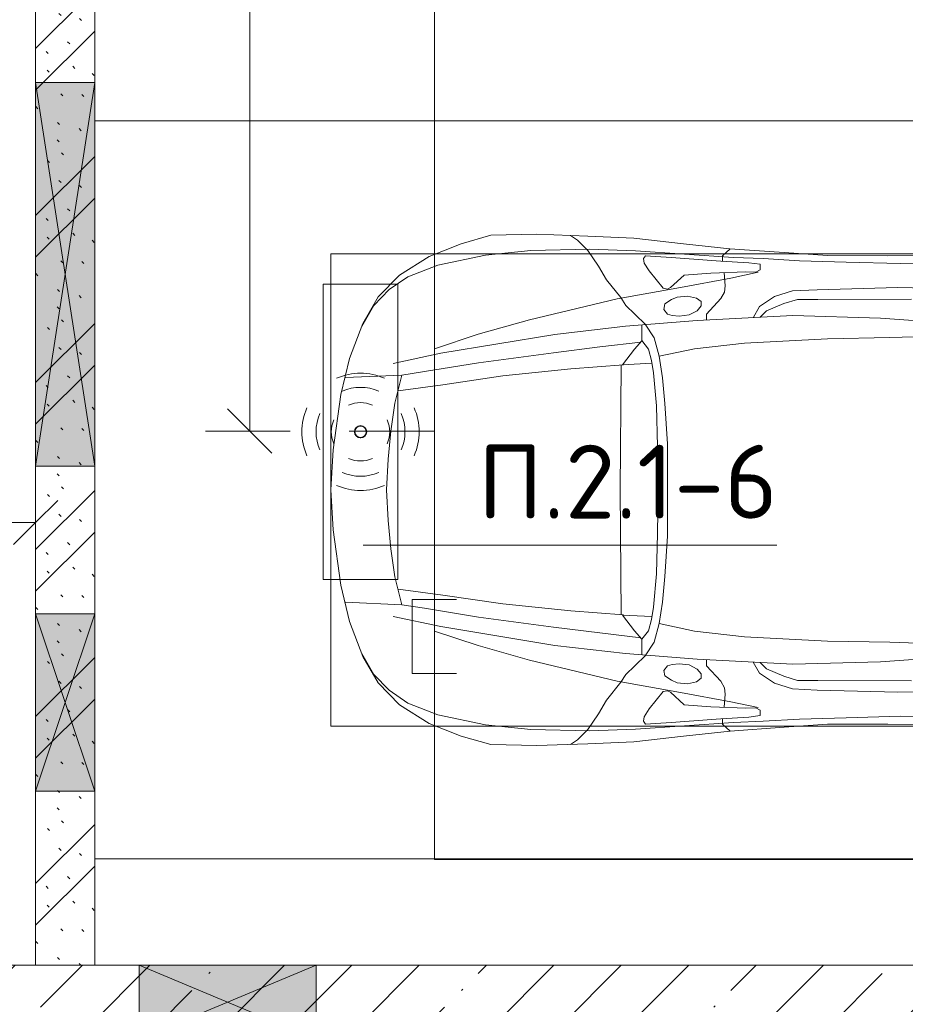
# Model space of a CAD drawing. Header units: millimetres. Extents: x -32229 to 170644, y -13689 to 125138.
# Tile 165 of 256: x 37281 to 40280, y 97808 to 101143. Entities that reach past the tile are written whole.
import ezdxf

# ---------------------------------------------------------------- set-up
doc = ezdxf.new("R2010")
doc.units = ezdxf.units.MM
for name, color, linetype, lineweight in [('A-ANNO-DIMS', 7, 'Continuous', 9), ('A-ANNO-DIMS-200', 7, 'Continuous', 9), ('A-ANNO-NOTE', 7, 'Continuous', 18), ('A-DETL-GENF', 7, 'Continuous', 18), ('A-DETL-THIN', 7, 'Continuous', 9), ('A-GLAZ', 7, 'Continuous', 18), ('A-WALL', 7, 'Continuous', 18), ('A-WALL-PATT', 7, 'Continuous', 40), ('C-PRKG', 7, 'Continuous', 18), ('G-ANNO-TEXT', 7, 'Continuous', 9), ('I-WALL', 7, 'Continuous', 18)]:
    doc.layers.add(name, color=color, linetype=linetype, lineweight=lineweight)
doc.layers.add('A-DETL', color=7, linetype='Continuous', lineweight=9, true_color=0x00a600)
doc.styles.add('GOST Common_6', font='GOST_Common.ttf', dxfattribs={"width": 0.9, "height": 250})
doc.styles.add('ISOCPEUR', font='isocpeur.ttf', dxfattribs={"height": 250})
doc.dimstyles.new('ГОСТ_2_5_мм2', dxfattribs={"dimscale": 304.8, "dimtxt": 251.428749, "dimasz": 0.492126, "dimexe": 0.492126, "dimexo": 0.656168, "dimgap": 0.098425, "dimtad": 1, "dimdec": 0, "dimdsep": 46, "dimtxsty": 'GOST Common_6', "dimblk1": 'OBLIQUE', "dimblk2": 'OBLIQUE', "dimsah": 1, "dimcen": 0.09, "dimazin": 2, "dimtfac": 1, "dimtdec": 4, "dimtix": 1, "dimtmove": 0, "dimatfit": 3, "dimfxl": 1, "dimtvp": 1, "dimtolj": 1, "dimtzin": 0, "dimarcsym": 2})
doc.dimstyles.new('ГОСТ_2_5_мм2_1', dxfattribs={"dimscale": 304.8, "dimtxt": 251.428749, "dimasz": 0.492126, "dimexe": 0.492126, "dimexo": 0.656168, "dimgap": 0.098425, "dimtad": 1, "dimdec": 0, "dimdsep": 46, "dimtxsty": 'GOST Common_6', "dimblk1": 'OBLIQUE', "dimblk2": 'OBLIQUE', "dimsah": 1, "dimcen": 0.09, "dimazin": 2, "dimtfac": 1, "dimtdec": 4, "dimtix": 1, "dimtmove": 0, "dimatfit": 3, "dimfxl": 1, "dimtvp": 1, "dimtolj": 1, "dimtzin": 0, "dimarcsym": 2})

# ---------------------------------------------------------------- blocks, each defined once
blk = doc.blocks.new('АР_Машиноместо - 4900x2400_М__5300х2500_-V21--01 ЭО')
at = {"layer": 'A-DETL-GENF', "color": 254, "lineweight": 13, "true_color": 0xd4d4d4}
for p, q in [((483.3, -2571.4), (478, -2290)), ((570.6, -2291.4), (564.4, -2580.5)), ((1929.4, -2291.4), (1935.6, -2580.5)), ((2016.7, -2571.4), (2022, -2290)), ((728.4, -2415.7), (733.8, -2606.7)), ((1771.6, -2415.7), (1766.2, -2606.7)), ((477.8, -2754.7), (483.3, -2571.4)), ((564.4, -2580.5), (571.6, -2853.3)), ((1935.6, -2580.5), (1928.4, -2853.3)), ((2022.2, -2754.7), (2016.7, -2571.4)), ((733.8, -2606.7), (737.8, -2818.3)), ((1766.2, -2606.7), (1762.2, -2818.3)), ((473.9, -2913.7), (477.8, -2754.7)), ((2026.1, -2913.7), (2022.2, -2754.7)), ((737.8, -2818.3), (752.8, -3099)), ((1762.2, -2818.3), (1747.2, -3099)), ((571.6, -2853.3), (575.7, -2937.4)), ((1928.4, -2853.3), (1924.3, -2937.4)), ((466.3, -3036.3), (473.9, -2913.7)), ((2033.7, -3036.3), (2026.1, -2913.7)), ((575.7, -2937.4), (595.2, -2997.9)), ((1924.3, -2937.4), (1904.8, -2997.9)), ((595.2, -2997.9), (629, -3048.1)), ((1904.8, -2997.9), (1871, -3048.1)), ((462, -3136.6), (466.3, -3036.3)), ((512.5, -3053.2), (532.7, -3145.9)), ((629, -3048.1), (666.7, -3069.7)), ((1871, -3048.1), (1833.3, -3069.7)), ((1987.5, -3053.2), (1967.3, -3145.9)), ((2038, -3136.6), (2033.7, -3036.3)), ((752.8, -3099), (771.7, -3268.5)), ((1747.2, -3099), (1728.3, -3268.5)), ((439.5, -3468.5), (462, -3136.6)), ((532.7, -3145.9), (564, -3316.2)), ((1967.3, -3145.9), (1936, -3316.2)), ((2060.5, -3468.5), (2038, -3136.6)), ((771.7, -3268.5), (797.1, -3388.2)), ((1728.3, -3268.5), (1702.9, -3388.2)), ((564, -3316.2), (602.3, -3530.2)), ((1936, -3316.2), (1897.7, -3530.2)), ((957.1, -3368.9), (870, -3377.1)), ((1093.5, -3360.7), (957.1, -3368.9)), ((1250, -3360.7), (1093.5, -3360.7)), ((1250, -3360.7), (1406.5, -3360.7)), ((1406.5, -3360.7), (1542.9, -3368.9)), ((1542.9, -3368.9), (1630, -3377.1)), ((797.1, -3388.2), (734.6, -3405.8)), ((870, -3377.1), (797.1, -3388.2)), ((1630, -3377.1), (1702.9, -3388.2)), ((1702.9, -3388.2), (1765.4, -3405.8)), ((734.6, -3405.8), (688.5, -3435.5)), ((1765.4, -3405.8), (1811.5, -3435.5)), ((434.2, -3623.7), (439.5, -3468.5)), ((749.1, -3450.8), (765.5, -3589.1)), ((1750.9, -3450.8), (1734.5, -3589.1)), ((2065.8, -3623.7), (2060.5, -3468.5)), ((602.3, -3530.2), (673.6, -3827.1)), ((695.7, -3502.8), (723.2, -3741.5)), ((1804.3, -3502.8), (1776.8, -3741.5)), ((1897.7, -3530.2), (1826.4, -3827.1)), ((765.5, -3589.1), (785.7, -3746.6)), ((1734.5, -3589.1), (1714.3, -3746.6)), ((438.6, -3823.4), (434.2, -3623.7)), ((2061.4, -3823.4), (2065.8, -3623.7)), ((723.2, -3741.5), (786.9, -4128.3)), ((785.7, -3746.6), (819.4, -4000.8)), ((1714.3, -3746.6), (1680.6, -4000.8)), ((1776.8, -3741.5), (1713.1, -4128.3)), ((454.7, -3976.8), (438.6, -3823.4)), ((673.6, -3827.1), (722.7, -4001.8)), ((1826.4, -3827.1), (1777.3, -4001.8)), ((2045.3, -3976.8), (2061.4, -3823.4)), ((488.6, -4138.1), (454.7, -3976.8)), ((722.7, -4001.8), (771.7, -4149.8)), ((819.4, -4000.8), (849, -4182.8)), ((1680.6, -4000.8), (1651, -4182.8)), ((1777.3, -4001.8), (1728.3, -4149.8)), ((2011.4, -4138.1), (2045.3, -3976.8)), ((786.9, -4128.3), (821.1, -4289.8)), ((1713.1, -4128.3), (1678.9, -4289.8)), ((527.8, -4239.8), (488.6, -4138.1)), ((1972.2, -4239.8), (2011.4, -4138.1)), ((849, -4182.8), (861.2, -4260.3)), ((1651, -4182.8), (1638.8, -4260.3)), ((571.5, -4303.1), (527.8, -4239.8)), ((1928.5, -4303.1), (1972.2, -4239.8)), ((625, -4354.8), (571.5, -4303.1)), ((1875, -4354.8), (1928.5, -4303.1)), ((696.3, -4395.8), (625, -4354.8)), ((1803.7, -4395.8), (1875, -4354.8))]:
    blk.add_line(p, q, dxfattribs=at)
at = {"layer": 'A-DETL-GENF', "color": 253, "lineweight": 13, "true_color": 0xaaaaaa}
for p, q in [((456.8, -2613.6), (454.5, -2423.6)), ((684.8, -2406.5), (667.8, -2638.3)), ((1815.2, -2406.5), (1832.2, -2638.3)), ((2043.2, -2613.6), (2045.5, -2423.6)), ((604.4, -2850.8), (603.5, -2534.3)), ((1895.6, -2850.8), (1896.5, -2534.3)), ((456.1, -2818.3), (456.8, -2613.6)), ((2043.9, -2818.3), (2043.2, -2613.6)), ((667.8, -2638.3), (659.3, -2936)), ((1832.2, -2638.3), (1840.7, -2936)), ((446, -2964.8), (456.1, -2818.3)), ((2054, -2964.8), (2043.9, -2818.3)), ((604.4, -2919.4), (604.4, -2850.8)), ((1895.6, -2919.4), (1895.6, -2850.8)), ((618.7, -2966.7), (604.4, -2919.4)), ((1881.3, -2966.7), (1895.6, -2919.4)), ((432.8, -3149.3), (446, -2964.8)), ((643.6, -3024.6), (618.7, -2966.7)), ((659.3, -2936), (676.4, -3260.1)), ((1840.7, -2936), (1823.6, -3260.1)), ((1856.4, -3024.6), (1881.3, -2966.7)), ((2067.2, -3149.3), (2054, -2964.8)), ((665.1, -3046.1), (643.6, -3024.6)), ((1834.9, -3046.1), (1856.4, -3024.6)), ((485.6, -3046.1), (480.8, -3085)), ((504.5, -3046.6), (485.6, -3046.1)), ((512.2, -3061.4), (504.5, -3046.6)), ((510.9, -3094.6), (512.2, -3061.4)), ((1987.8, -3061.4), (1995.5, -3046.6)), ((1989.1, -3094.6), (1987.8, -3061.4)), ((1995.5, -3046.6), (2014.4, -3046.1)), ((2014.4, -3046.1), (2019.2, -3085)), ((480.8, -3085), (474.8, -3179.9)), ((515.3, -3213.7), (510.9, -3094.6)), ((1984.7, -3213.7), (1989.1, -3094.6)), ((2019.2, -3085), (2025.2, -3179.9)), ((415.7, -3305.9), (432.8, -3149.3)), ((456.9, -3174.2), (432.9, -3148.3)), ((558.4, -3165.4), (513.6, -3168)), ((579.5, -3167.7), (558.4, -3165.4)), ((601.7, -3179.4), (579.5, -3167.7)), ((1898.3, -3179.4), (1920.5, -3167.7)), ((1920.5, -3167.7), (1941.6, -3165.4)), ((1941.6, -3165.4), (1986.4, -3168)), ((2043.1, -3174.2), (2067.1, -3148.3)), ((2084.3, -3305.9), (2067.1, -3148.3)), ((475.2, -3173.5), (456.9, -3174.2)), ((474.8, -3179.9), (462.2, -3347.3)), ((654.5, -3228.1), (601.7, -3179.4)), ((1845.5, -3228.1), (1898.3, -3179.4)), ((2024.8, -3173.5), (2043.1, -3174.2)), ((2025.2, -3179.9), (2037.8, -3347.3)), ((522.2, -3303.2), (515.3, -3213.7)), ((674.6, -3227.6), (654.5, -3228.1)), ((1825.4, -3227.6), (1845.5, -3228.1)), ((1977.8, -3303.2), (1984.7, -3213.7)), ((599.8, -3262.3), (593.6, -3292.5)), ((612.1, -3245.7), (599.8, -3262.3)), ((626.8, -3246.1), (612.1, -3245.7)), ((643.2, -3259.9), (626.8, -3246.1)), ((657.2, -3286.3), (643.2, -3259.9)), ((676.4, -3260.1), (695.7, -3502.8)), ((1823.6, -3260.1), (1804.3, -3502.8)), ((1842.8, -3286.3), (1856.8, -3259.9)), ((1856.8, -3259.9), (1873.2, -3246.1)), ((1873.2, -3246.1), (1887.9, -3245.7)), ((1887.9, -3245.7), (1900.2, -3262.3)), ((1900.2, -3262.3), (1906.4, -3292.5)), ((593.6, -3292.5), (597.1, -3327.4)), ((661.1, -3321.2), (657.2, -3286.3)), ((1838.9, -3321.2), (1842.8, -3286.3)), ((1906.4, -3292.5), (1902.9, -3327.4)), ((397.1, -3474.2), (415.7, -3305.9)), ((564.6, -3349.7), (522.2, -3303.2)), ((597.1, -3327.4), (605.2, -3346.8)), ((658.7, -3344.5), (661.1, -3321.2)), ((1841.3, -3344.5), (1838.9, -3321.2)), ((1902.9, -3327.4), (1894.8, -3346.8)), ((1935.4, -3349.7), (1977.8, -3303.2)), ((2102.9, -3474.2), (2084.3, -3305.9)), ((462.2, -3347.3), (456.6, -3434.5)), ((569.7, -3360.7), (564.6, -3349.7)), ((566.8, -3375.1), (569.7, -3360.7)), ((605.2, -3346.8), (620, -3369.3)), ((638.7, -3372.5), (654.1, -3360.7)), ((654.1, -3360.7), (658.7, -3344.5)), ((1845.9, -3360.7), (1841.3, -3344.5)), ((1861.3, -3372.5), (1845.9, -3360.7)), ((1894.8, -3346.8), (1880, -3369.3)), ((1930.3, -3360.7), (1935.4, -3349.7)), ((1933.2, -3375.1), (1930.3, -3360.7)), ((2037.8, -3347.3), (2043.4, -3434.5)), ((508, -3422.8), (566.8, -3375.1)), ((620, -3369.3), (638.7, -3372.5)), ((965.3, -3397.8), (853.3, -3407.2)), ((1102.5, -3394.3), (965.3, -3397.8)), ((1250, -3391.3), (1102.5, -3394.3)), ((1250, -3391.3), (1397.5, -3394.3)), ((1397.5, -3394.3), (1534.7, -3397.8)), ((1534.7, -3397.8), (1646.7, -3407.2)), ((1880, -3369.3), (1861.3, -3372.5)), ((1992, -3422.8), (1933.2, -3375.1)), ((456.6, -3434.5), (466.2, -3441.1)), ((481.5, -3439.1), (508, -3422.8)), ((690.2, -3433.7), (654.7, -3470.4)), ((773, -3424.2), (744.1, -3447.2)), ((811.1, -3414.8), (773, -3424.2)), ((853.3, -3407.2), (811.1, -3414.8)), ((825.6, -3512.1), (821, -3413)), ((1646.7, -3407.2), (1688.9, -3414.8)), ((1674.4, -3512.1), (1679, -3413)), ((1688.9, -3414.8), (1727, -3424.2)), ((1727, -3424.2), (1755.7, -3447)), ((1809.8, -3433.7), (1845.3, -3470.4)), ((2018.5, -3439.1), (1992, -3422.8)), ((2043.4, -3434.5), (2033.8, -3441.1)), ((466.2, -3441.1), (481.5, -3439.1)), ((744.1, -3447.2), (691.3, -3447.2)), ((744.3, -3447), (773.2, -3472.4)), ((1755.7, -3447), (1726.8, -3472.4)), ((1755.7, -3447.2), (1808.7, -3447.2)), ((2033.8, -3441.1), (2018.5, -3439.1)), ((390.2, -3630), (397.1, -3474.2)), ((624.9, -3501.2), (598.3, -3518.6)), ((654.7, -3470.4), (624.9, -3501.2)), ((773.2, -3472.4), (825.6, -3512.1)), ((1726.8, -3472.4), (1674.4, -3512.1)), ((1845.3, -3470.4), (1875.1, -3501.2)), ((1875.1, -3501.2), (1901.7, -3518.6)), ((2109.8, -3630), (2102.9, -3474.2)), ((598.3, -3518.6), (537.9, -3567)), ((840.1, -3687.8), (826.6, -3509.6)), ((1250, -3520.1), (827.2, -3517.2)), ((1250, -3520.1), (1672.8, -3517.2)), ((1659.9, -3687.8), (1673.4, -3509.6)), ((1901.7, -3518.6), (1962.1, -3567)), ((537.9, -3567), (491.4, -3594.2)), ((1962.1, -3567), (2008.6, -3594.2)), ((491.4, -3594.2), (438.6, -3629.8)), ((2008.6, -3594.2), (2061.4, -3629.8)), ((384, -3802.9), (390.2, -3630)), ((438.6, -3629.8), (403.8, -3665.5)), ((2061.4, -3629.8), (2096.2, -3665.5)), ((2116, -3802.9), (2109.8, -3630)), ((403.8, -3665.5), (388.1, -3688.4)), ((2096.2, -3665.5), (2111.9, -3688.4)), ((863.9, -3917.5), (840.1, -3687.8)), ((1636.1, -3917.5), (1659.9, -3687.8)), ((387.4, -3958.4), (384, -3802.9)), ((2112.6, -3958.4), (2116, -3802.9)), ((893.6, -4121.6), (863.9, -3917.5)), ((1606.4, -4121.6), (1636.1, -3917.5)), ((416.4, -4059.2), (387.4, -3958.4)), ((2083.6, -4059.2), (2112.6, -3958.4)), ((458.6, -4167), (416.4, -4059.2)), ((2041.4, -4167), (2083.6, -4059.2)), ((914, -4272.5), (893.6, -4121.6)), ((1586, -4272.5), (1606.4, -4121.6)), ((522.5, -4267.9), (458.6, -4167)), ((1977.5, -4267.9), (2041.4, -4167)), ((596.3, -4340.6), (522.5, -4267.9)), ((955.5, -4283.9), (861, -4259.4)), ((861.2, -4260.3), (869.3, -4451.1)), ((1544.5, -4283.9), (1639, -4259.4)), ((1638.8, -4260.3), (1630.7, -4451.1)), ((1903.7, -4340.6), (1977.5, -4267.9)), ((1050.4, -4297.3), (955.5, -4283.9)), ((1146, -4306.7), (1050.4, -4297.3)), ((1354, -4306.7), (1449.6, -4297.3)), ((1449.6, -4297.3), (1544.5, -4283.9)), ((1250, -4312), (1146, -4306.7)), ((1250, -4312), (1354, -4306.7)), ((686, -4391.6), (596.3, -4340.6)), ((1814, -4391.6), (1903.7, -4340.6)), ((804.4, -4436.7), (686, -4391.6)), ((1695.6, -4436.7), (1814, -4391.6)), ((927, -4466.6), (804.4, -4436.7)), ((1114.6, -4493), (927, -4466.6)), ((1385.4, -4493), (1573, -4466.6)), ((1573, -4466.6), (1695.6, -4436.7)), ((1250, -4500), (1114.6, -4493)), ((1250, -4500), (1385.4, -4493))]:
    blk.add_line(p, q, dxfattribs=at)
at = {"layer": 'C-PRKG', "color": 253, "lineweight": 13, "true_color": 0xaaaaaa}
for p, q in [((0, 0), (0, -5300)), ((2500, 0), (2500, -5300)), ((450, -800), (450, -4500)), ((2050, -800), (2050, -4500)), ((450, -4500), (2050, -4500))]:
    blk.add_line(p, q, dxfattribs=at)
blk = doc.blocks.new('АР_Машиноместо - 4900x2400_М__5300х2500_-V22--01 ЭО')
at = {"layer": 'C-PRKG', "color": 253, "lineweight": 13, "true_color": 0xaaaaaa}
blk.add_line((0, 0), (0, 5300), dxfattribs=at)
blk = doc.blocks.new('АР_Отверстие прямоугольное - ОВВ-6961542--01 ЭО')
at = {"layer": 'A-GLAZ', "lineweight": 13, "true_color": 0xf0f0f0}
blk.add_hatch(color=7, dxfattribs=at).paths.add_polyline_path([(775, -100), (775, 100), (-525, 100), (-525, -100)])
at = {"layer": 'A-GLAZ', "color": 253, "lineweight": 5, "true_color": 0xaaaaaa}
for p, q in [((775, 100), (-525, -100)), ((-525, 100), (775, -100))]:
    blk.add_line(p, q, dxfattribs=at)
at = {"layer": 'A-GLAZ', "color": 253, "lineweight": 13, "true_color": 0xaaaaaa}
for p, q in [((775, 100), (-525, 100)), ((-525, 100), (-525, -100)), ((-525, 100), (-525, -100)), ((775, -100), (775, 100)), ((775, 100), (775, -100)), ((-525, -100), (775, -100))]:
    blk.add_line(p, q, dxfattribs=at)
blk = doc.blocks.new('АР_Отверстие прямоугольное - ВК-5326195--01 ЭО')
at = {"layer": 'A-GLAZ', "lineweight": 13, "true_color": 0xf0f0f0}
blk.add_hatch(color=7, dxfattribs=at).paths.add_polyline_path([(425, 100), (-175, 100), (-175, -100), (425, -100)])
at = {"layer": 'A-GLAZ', "color": 253, "lineweight": 5, "true_color": 0xaaaaaa}
for p, q in [((425, 100), (-175, -100)), ((-175, 100), (425, -100))]:
    blk.add_line(p, q, dxfattribs=at)
at = {"layer": 'A-GLAZ', "color": 253, "lineweight": 13, "true_color": 0xaaaaaa}
for p, q in [((425, 100), (-175, 100)), ((-175, 100), (-175, -100)), ((-175, 100), (-175, -100)), ((425, -100), (425, 100)), ((425, 100), (425, -100)), ((-175, -100), (425, -100))]:
    blk.add_line(p, q, dxfattribs=at)
blk = doc.blocks.new('АР_Отверстие прямоугольное - ВК-4025875--01 ЭО')
at = {"layer": 'A-GLAZ', "lineweight": 13, "true_color": 0xf0f0f0}
blk.add_hatch(color=7, dxfattribs=at).paths.add_polyline_path([(-175, 125), (-175, -125), (425, -125), (425, 125)])
at = {"layer": 'A-GLAZ', "color": 253, "lineweight": 5, "true_color": 0xaaaaaa}
for p, q in [((425, 125), (-175, -125)), ((-175, 125), (425, -125))]:
    blk.add_line(p, q, dxfattribs=at)
at = {"layer": 'A-GLAZ', "color": 253, "lineweight": 13, "true_color": 0xaaaaaa}
for p, q in [((425, 125), (-175, 125)), ((-175, 125), (-175, -125)), ((-175, 125), (-175, -125)), ((425, -125), (425, 125)), ((425, 125), (425, -125)), ((-175, -125), (425, -125))]:
    blk.add_line(p, q, dxfattribs=at)
blk = doc.blocks.new('Наметкина 10_РД_АР_П_rvt-1--01 ЭО')
at = {"layer": 'A-WALL-PATT', "lineweight": 5, "true_color": 0xaaaaaa}
h = blk.add_hatch(dxfattribs=at)
h.set_pattern_fill('FP_6', color=253, style=0, pattern_type=2)
h.set_pattern_definition([(135, (300.56, 377.28), (-565.6854, 6e-14), [10, -790]), (135, (349.8, 474.73), (-565.6854, 6e-14), [10, -790]), (135, (423.93, 473.06), (-565.6854, 6e-14), [10, -790]), (135, (229.92, 447.9), (-565.6854, 6e-14), [10, -790]), (135, (155.08, 447.9), (-565.6854, 6e-14), [10, -790]), (135, (114.9, 369.03), (-565.6854, 6e-14), [10, -790]), (135, (132.43, 285.8), (-565.6854, 6e-14), [10, -790]), (135, (214.66, 322), (-565.6854, 6e-14), [10, -790]), (135, (198.16, 261.88), (-565.6854, 6e-14), [10, -790]), (135, (45.2, 272.9), (-565.6854, 6e-14), [10, -790]), (135, (42.32, 336.16), (-565.6854, 6e-14), [10, -790]), (135, (92.26, 192.24), (-565.6854, 6e-14), [10, -790]), (135, (7.07, 149.2), (-565.6854, 6e-14), [10, -790]), (135, (80.6, 95.1), (-565.6854, 6e-14), [10, -790]), (135, (79.53, 36.94), (-565.6854, 6e-14), [10, -790]), (135, (153.87, 74.56), (-565.6854, 6e-14), [10, -790]), (135, (228.35, 124.8), (-565.6854, 6e-14), [10, -790]), (135, (279.75, 180.4), (-565.6854, 6e-14), [10, -790]), (135, (282.9, 31.63), (-565.6854, 6e-14), [10, -790]), (135, (377.38, 53.45), (-565.6854, 6e-14), [10, -790]), (135, (352.28, 102.7), (-565.6854, 6e-14), [10, -790]), (135, (354.05, 0), (-565.6854, 6e-14), [10, -790]), (135, (553.23, 16.45), (-565.6854, 6e-14), [10, -790]), (135, (542.38, 63.45), (-565.6854, 6e-14), [10, -790]), (135, (536.58, 239.3), (-565.6854, 6e-14), [10, -790]), (135, (475.85, 203.9), (-565.6854, 6e-14), [10, -790]), (135, (475.85, 316.54), (-565.6854, 6e-14), [10, -790]), (135, (520.8, 408.7), (-565.6854, 6e-14), [10, -790]), (135, (551.1, 470.8), (-565.6854, 6e-14), [10, -790]), (135, (235.25, 537.93), (-565.6854, 6e-14), [10, -790]), (135, (407.25, 547.65), (-565.6854, 6e-14), [10, -790]), (135, (94.5, 558.6), (-565.6854, 6e-14), [10, -790]), (135, (46.4, 532.3), (-565.6854, 6e-14), [10, -790]), (135, (85.56, 465.04), (-565.6854, 6e-14), [10, -790]), (135, (355.53, 181.14), (-565.6854, 6e-14), [10, -790]), (135, (362.23, 243.6), (-565.6854, 6e-14), [10, -790]), (135, (413.45, 344.1), (-565.6854, 6e-14), [10, -790]), (135, (286.3, 273.25), (-565.6854, 6e-14), [10, -790]), (135, (423.02, 263.72), (-565.6854, 6e-14), [10, -790]), (135, (162.94, 190.2), (-565.6854, 6e-14), [10, -790]), (135, (470.25, 120.93), (-565.6854, 6e-14), [10, -790]), (135, (484.48, 9.78), (-565.6854, 6e-14), [10, -790]), (45, (0, 212.13), (-565.6854, 0), []), (45, (212.13, 0), (-565.6854, 0), []), (45, (353.55, 0), (-565.6854, 0), []), (45, (0, 353.55), (-565.6854, 0), [])])
h.paths.add_polyline_path([(37335.3, 97940), (37535.3, 97940), (37535.3, 103750), (37335.3, 103750), (37335.3, 98110.5)])
h = blk.add_hatch(dxfattribs=at)
h.set_pattern_fill('FP_1', color=253, style=0, pattern_type=2)
h.set_pattern_definition([(45, (0, 0), (-228.0985, 228.0985), []), (45, (228.1, 0), (-228.0985, 228.0985), [403.225, -80.645, 6.706, -73.939])])
h.paths.add_polyline_path([(40795.3, 97690), (41135.3, 97690), (41135.3, 97940), (35485.3, 97940), (35485.3, 97690), (40636.6, 97690)])
at = {"layer": 'A-WALL', "color": 253, "lineweight": 13, "true_color": 0xaaaaaa}
for p, q in [((37685.3, 97940), (35485.3, 97940)), ((38285.3, 97940), (37685.3, 97940)), ((40495.3, 97940), (38285.3, 97940))]:
    blk.add_line(p, q, dxfattribs=at)
at = {"layer": 'I-WALL', "color": 253, "lineweight": 13, "true_color": 0xaaaaaa}
for p, q in [((37335.3, 101210), (37335.3, 100930)), ((37535.3, 100930), (37535.3, 101210)), ((37335.3, 100930), (37335.3, 99630)), ((37535.3, 99630), (37535.3, 100930)), ((37335.3, 99630), (37335.3, 99130)), ((37535.3, 99130), (37535.3, 99630)), ((37335.3, 99130), (37335.3, 98530)), ((37535.3, 98530), (37535.3, 99130)), ((37335.3, 98530), (37335.3, 97940)), ((37535.3, 97940), (37535.3, 98530)), ((37335.3, 97940), (37535.3, 97940))]:
    blk.add_line(p, q, dxfattribs=at)
at = {"layer": 'A-GLAZ', "color": 253, "lineweight": 13, "true_color": 0xaaaaaa}
for name, p, rotation in [('АР_Отверстие прямоугольное - ОВВ-6961542--01 ЭО', (37435.3, 100405), 269.9999999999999), ('АР_Отверстие прямоугольное - ВК-5326195--01 ЭО', (37435.3, 98955), 269.9999999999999), ('АР_Отверстие прямоугольное - ВК-4025875--01 ЭО', (38110.3, 97815), 180)]:
    blk.add_blockref(name, p, dxfattribs=dict(at, rotation=rotation))
at = {"layer": 'C-PRKG', "color": 253, "lineweight": 13, "true_color": 0xaaaaaa}
for name, rotation in [('АР_Машиноместо - 4900x2400_М__5300х2500_-V22--01 ЭО', 89.99999999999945), ('АР_Машиноместо - 4900x2400_М__5300х2500_-V21--01 ЭО', 269.9999999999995)]:
    blk.add_blockref(name, (42835.3, 100800), dxfattribs=dict(at, rotation=rotation))
blk = doc.blocks.new('DIMBLOCK65--01 ЭО')
at = {"layer": 'A-ANNO-DIMS-200'}
for p, q in [((38060.2, 105749.9), (37985.2, 105824.9)), ((38197.5, 105749.9), (37910.2, 105749.9)), ((38060.2, 99749.6), (38060.2, 105749.9)), ((38060.2, 105749.9), (38135.2, 105674.9)), ((38060.2, 105749.9), (38197.5, 105749.9)), ((38060.2, 99749.6), (37985.2, 99824.6)), ((38196.9, 99749.6), (37910.2, 99749.6)), ((38060.2, 99749.6), (38135.2, 99674.6)), ((38060.2, 99749.6), (38196.9, 99749.6))]:
    blk.add_line(p, q, dxfattribs=at)
at = {"layer": 'A-ANNO-DIMS-200', "color": 0, "insert": (37703.5, 102434.4), "char_height": 250, "width": 756.843, "attachment_point": 1, "rotation": 90, "line_spacing_factor": 1.022761, "style": 'GOST Common_6'}
blk.add_mtext('6000', dxfattribs=at)
blk = doc.blocks.new('_Oblique')
at = {"color": 0, "linetype": 'ByBlock', "lineweight": -2}
blk.add_line((-0.5, -0.5), (0.5, 0.5), dxfattribs=at)
blk = doc.blocks.new('DIMBLOCK334--01 ЭО')
at = {"layer": 'A-ANNO-DIMS-200'}
for p, q in [((35485, 99345.8), (35485, 99589.7)), ((37335.3, 99345.8), (37335.3, 99589.7)), ((35485, 99439.7), (35560, 99514.7)), ((37335.3, 99439.7), (37410.3, 99514.7)), ((35485, 99439.7), (35410, 99364.7)), ((35485, 99439.7), (37335.3, 99439.7)), ((35485, 99439.7), (35485, 99345.8)), ((37335.3, 99439.7), (37260.3, 99364.7)), ((37335.3, 99439.7), (37335.3, 99345.8))]:
    blk.add_line(p, q, dxfattribs=at)
at = {"layer": 'A-ANNO-DIMS-200', "color": 0, "insert": (36118.2, 99796.4), "char_height": 250, "width": 700.591, "attachment_point": 1, "line_spacing_factor": 1.022761, "style": 'GOST Common_6'}
blk.add_mtext('1850', dxfattribs=at)

msp = doc.modelspace()

# ---------------------------------------------------------------- linework, layer by layer
at = {"layer": 'A-ANNO-NOTE', "color": 5, "lineweight": 9, "true_color": 0x0000ff}
for p, q in [((38309, 99247), (38309, 100247)), ((38309, 100247), (38561.7, 100247)), ((38561.7, 100247), (38561.7, 99247)), ((38561.7, 99247), (38309, 99247))]:
    msp.add_line(p, q, dxfattribs=at)
for centre in [(38435.5, 99747.9), (38434.6, 99747), (38435.5, 99746.1), (38436.4, 99747)]:
    msp.add_circle(centre, 20, dxfattribs=at)
for centre, radius, start, end in [((38435.5, 99746.1), 199.6, 66, 114), ((38435.5, 99746.1), 151.5, 66, 114), ((38435.5, 99746.1), 99.8, 66, 114), ((38436.4, 99747), 199.6, 156, 204), ((38436.4, 99747), 151.5, 156, 204), ((38434.6, 99747), 151.5, 336, 24), ((38434.6, 99747), 199.6, 336, 24), ((38436.4, 99747), 99.8, 156, 204), ((38434.6, 99747), 99.8, 336, 24), ((38435.5, 99747.9), 99.8, 246, 294), ((38435.5, 99747.9), 151.5, 246, 294), ((38435.5, 99747.9), 199.6, 246, 294)]:
    msp.add_arc(centre, radius, start, end, dxfattribs=at)
at = {"layer": 'A-DETL', "color": 5, "true_color": 0x0000ff}
for p, q in [((38685.6, 111750.2), (38685.6, 98298.2)), ((38396.9, 99749.6), (38685.6, 99749.6)), ((38760.6, 99178.5), (38610.6, 99178.5)), ((38610.6, 99178.5), (38610.6, 98928.5)), ((38610.6, 98928.5), (38760.6, 98928.5)), ((38685.6, 98298.2), (46385.4, 98298.2))]:
    msp.add_line(p, q, dxfattribs=at)
at = {"layer": 'A-DETL-THIN'}
msp.add_line((38444.9, 99362.7), (39844.9, 99362.7), dxfattribs=at)

# ---------------------------------------------------------------- block references
at = {"lineweight": 5}
msp.add_blockref('Наметкина 10_РД_АР_П_rvt-1--01 ЭО', (0, 0), dxfattribs=at)

# ---------------------------------------------------------------- texts
at = {"layer": 'G-ANNO-TEXT', "insert": (38832.6, 99703), "char_height": 250, "width": 1016.06, "attachment_point": 1, "line_spacing_factor": 1.139951, "style": 'ISOCPEUR'}
msp.add_mtext('\\pt600,1200,1800,2400,3000,3600,4200,4800,5400,6000,6600,7200,7800,8400,9000,9600,10200,10800,11400,12000,12600,13200,13800,14400,15000,15600,16200,16800,17400,18000,18600,19200;П.2.1-6', dxfattribs=at)

# ---------------------------------------------------------------- dimensions: what is measured, and where the dimension line sits
at = {"layer": 'A-ANNO-DIMS'}
dim = msp.add_linear_dim(base=(38060.2, 105749.9), p1=(38396.9, 99749.6), p2=(38397.5, 105749.9), angle=90, dimstyle='ГОСТ_2_5_мм2', override={"dimpost": '<>', "dimfxl": 6000.335535}, dxfattribs=at)
dim.commit()
dim.dimension.update_dxf_attribs({"geometry": 'DIMBLOCK65--01 ЭО', "text_midpoint": (37905.2, 102749.8)})
dim = msp.add_linear_dim(base=(37335.3, 99439.7), p1=(35485, 99545.8), p2=(37335.3, 99545.8), dimstyle='ГОСТ_2_5_мм2_1', override={"dimpost": '<>', "dimfxl": 1850.311237}, dxfattribs=at)
dim.commit()
dim.dimension.update_dxf_attribs({"geometry": 'DIMBLOCK334--01 ЭО', "text_midpoint": (36410.1, 99594.7)})

doc.saveas('drawing.dxf')
